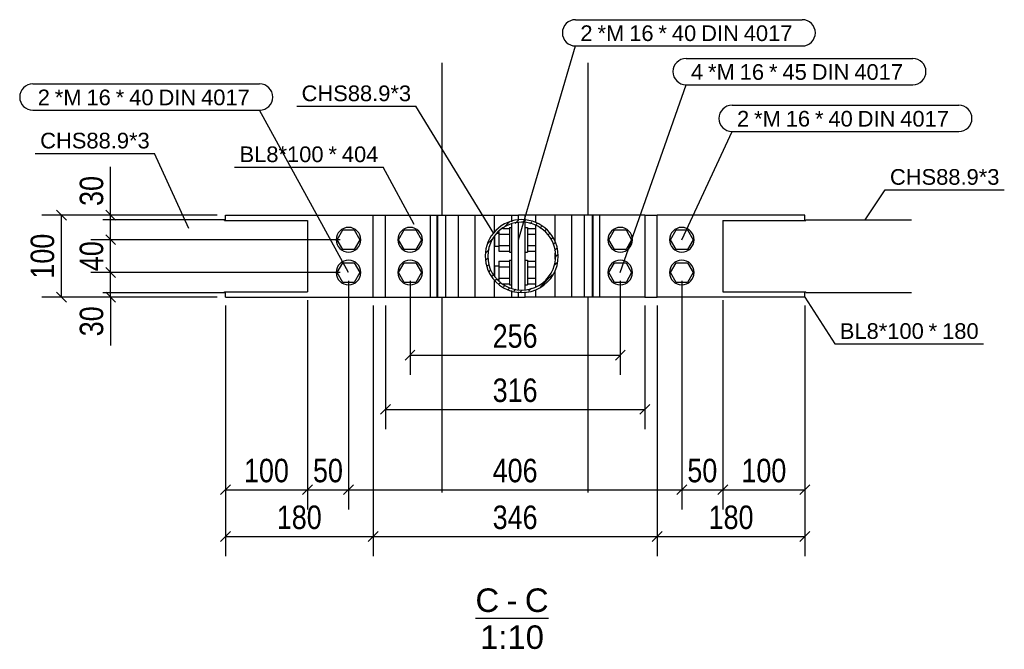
# Model space of a CAD drawing. Header units: millimetres. Extents: x 0 to 142951, y 0 to 27942.
# Tile 4 of 70: x 18436 to 19636, y 44 to 812. Entities that reach past the tile are written whole.
import ezdxf

# ---------------------------------------------------------------- set-up
doc = ezdxf.new("R2010")
doc.units = ezdxf.units.MM
doc.styles.add('Arial', font='ARIAL.TTF', dxfattribs={"height": 0.2})
doc.styles.add('Arial Narrow', font='ARIALN.TTF', dxfattribs={"height": 0.2})

# ---------------------------------------------------------------- blocks, each defined once
blk = doc.blocks.new('Unknown-16 - 89194')
at = {"color": 5}
blk.add_line((18991.9, 82.5), (19081, 82.5), dxfattribs=at)
at = {"color": 5, "style": 'Arial'}
for s, height, p in [('C', 28.7, (18991.9, 90)), ('C', 28.7, (19052.1, 90)), ('-', 28.7, (19029.8, 90)), ('1:10', 28.65, (18997.5, 45))]:
    blk.add_text(s, height=height, dxfattribs=at).set_placement(p)
blk = doc.blocks.new('Part-89197 - 89194')
at = {"color": 7}
for p, q in [((19293.4, 567.3), (19293.4, 480.2)), ((19293.4, 567.3), (19394.4, 567.3)), ((19394.4, 567.3), (19394.4, 568.2)), ((19394.4, 568.2), (19523.4, 568.2)), ((19293.4, 480.2), (19394.4, 480.2)), ((19394.4, 479.3), (19394.4, 480.2)), ((19394.4, 479.3), (19523.4, 479.3))]:
    blk.add_line(p, q, dxfattribs=at)
blk = doc.blocks.new('Part-89195 - 89194')
at = {"color": 7}
for p, q in [((18951.4, 573.8), (18951.4, 759.4)), ((19129.2, 573.8), (19129.2, 759.4)), ((18951.4, 235.8), (18951.4, 473.8)), ((19129.2, 235.8), (19129.2, 473.8))]:
    blk.add_line(p, q, dxfattribs=at)
blk = doc.blocks.new('Part-89196 - 89194')
h = blk.add_hatch()
h.set_pattern_fill('', color=1, scale=2, style=0, pattern_type=0)
h.set_pattern_definition([(45, (19089.372, 540.7867), (-4.49013, 4.49013), [])])
h.paths.add_polyline_path([(19092.8, 523.8), (19089.4, 540.8), (19079.7, 555.2), (19065.3, 564.8), (19048.3, 568.2), (19031.3, 564.8), (19016.9, 555.2), (19007.2, 540.8), (19003.9, 523.8), (19007.2, 506.8), (19016.9, 492.3), (19031.3, 482.7), (19048.3, 479.3), (19065.3, 482.7), (19079.7, 492.3), (19089.4, 506.8)])
h.paths.add_polyline_path([(19077.6, 494.5), (19064.2, 485.5), (19048.3, 482.3), (19032.4, 485.5), (19019, 494.5), (19010, 507.9), (19006.9, 523.8), (19010, 539.6), (19019, 553.1), (19032.4, 562.1), (19048.3, 565.2), (19064.2, 562.1), (19077.6, 553.1), (19086.6, 539.6), (19089.8, 523.8), (19086.6, 507.9)])
for radius, start, end in [(44.5, 22.5, 202.5), (41.4, 337.5, 157.5), (44.5, 202.5, 22.5), (41.4, 157.5, 337.5)]:
    blk.add_arc((19048.3, 523.8), radius, start, end)
blk = doc.blocks.new('Part-89198 - 89194')
at = {"color": 7}
for p, q in [((18686.2, 568.2), (18537.7, 568.2)), ((18686.2, 567.3), (18686.2, 568.2)), ((18686.2, 567.3), (18787.2, 567.3)), ((18787.2, 567.3), (18787.2, 480.2)), ((18686.2, 479.3), (18686.2, 480.2)), ((18686.2, 480.2), (18787.2, 480.2)), ((18537.7, 479.3), (18686.2, 479.3))]:
    blk.add_line(p, q, dxfattribs=at)
blk = doc.blocks.new('Part-89199 - 89194')
at = {"color": 7}
for p, q in [((18882.2, 573.8), (19036.3, 573.8)), ((18882.2, 473.8), (18882.2, 573.8)), ((18937.1, 473.8), (18937.1, 573.8)), ((18945.1, 473.8), (18945.1, 573.8)), ((18946.2, 473.8), (18946.2, 573.8)), ((18955.9, 473.8), (18955.9, 573.8)), ((18971.4, 473.8), (18971.4, 573.8)), ((18991.6, 473.8), (18991.6, 573.8)), ((19015.1, 552.5), (19015.1, 573.8)), ((19198.4, 573.8), (19052.3, 573.8)), ((19065.5, 564.7), (19065.5, 573.8)), ((19089, 541.3), (19089, 573.8)), ((19109.2, 473.8), (19109.2, 573.8)), ((19124.7, 473.8), (19124.7, 573.8)), ((19134.5, 473.8), (19134.5, 573.8)), ((19135.5, 473.8), (19135.5, 573.8)), ((19143.5, 473.8), (19143.5, 573.8)), ((19198.4, 573.8), (19198.4, 473.8)), ((19065.5, 486.4), (19065.5, 561.2)), ((19015.1, 500.3), (19015.1, 547.2)), ((19089, 520.2), (19089, 527.4)), ((19089, 473.8), (19089, 506.3)), ((19015.1, 473.8), (19015.1, 495)), ((19065.5, 473.8), (19065.5, 482.9)), ((18882.2, 473.8), (19036.3, 473.8)), ((19198.4, 473.8), (19052.3, 473.8))]:
    blk.add_line(p, q, dxfattribs=at)
blk = doc.blocks.new('Part-89200 - 89194')
at = {"color": 7}
for p, q in [((18867.2, 573.8), (18882.2, 573.8)), ((19198.4, 573.8), (19213.4, 573.8)), ((18867.2, 473.8), (18882.2, 473.8)), ((19198.4, 473.8), (19213.4, 473.8))]:
    blk.add_line(p, q, dxfattribs=at)
blk = doc.blocks.new('Part-89201 - 89194')
at = {"color": 7}
for p, q in [((18687.2, 567.3), (18687.2, 573.8)), ((18687.2, 573.8), (18867.2, 573.8)), ((18867.2, 473.8), (18867.2, 573.8)), ((18687.2, 473.8), (18687.2, 480.2)), ((18687.2, 473.8), (18867.2, 473.8))]:
    blk.add_line(p, q, dxfattribs=at)
blk = doc.blocks.new('Bolt-89202 - 89194')
at = {"color": 7}
for p, q in [((19154.6, 543.8), (19161.5, 555.8)), ((19161.5, 555.8), (19175.4, 555.8)), ((19175.4, 555.8), (19182.3, 543.8)), ((19161.5, 531.8), (19154.6, 543.8)), ((19182.3, 543.8), (19175.4, 531.8)), ((19175.4, 531.8), (19161.5, 531.8)), ((19154.6, 503.8), (19161.5, 515.8)), ((19161.5, 515.8), (19175.4, 515.8)), ((19175.4, 515.8), (19182.3, 503.8)), ((19161.5, 491.8), (19154.6, 503.8)), ((19182.3, 503.8), (19175.4, 491.8)), ((19175.4, 491.8), (19161.5, 491.8))]:
    blk.add_line(p, q, dxfattribs=at)
for centre, start, end in [((19168.4, 543.8), 0, 180), ((19168.4, 543.8), 180, 0), ((19168.4, 503.8), 0, 180), ((19168.4, 503.8), 180, 0)]:
    blk.add_arc(centre, 15, start, end, dxfattribs=at)
blk = doc.blocks.new('Bolt-89203 - 89194')
at = {"color": 7}
for p, q in [((18898.3, 543.8), (18905.2, 555.8)), ((18905.2, 555.8), (18919.1, 555.8)), ((18919.1, 555.8), (18926, 543.8)), ((18905.2, 531.8), (18898.3, 543.8)), ((18926, 543.8), (18919.1, 531.8)), ((18919.1, 531.8), (18905.2, 531.8)), ((18898.3, 503.8), (18905.2, 515.8)), ((18905.2, 515.8), (18919.1, 515.8)), ((18919.1, 515.8), (18926, 503.8)), ((18905.2, 491.8), (18898.3, 503.8)), ((18926, 503.8), (18919.1, 491.8)), ((18919.1, 491.8), (18905.2, 491.8))]:
    blk.add_line(p, q, dxfattribs=at)
for centre, start, end in [((18912.2, 543.8), 0, 180), ((18912.2, 543.8), 180, 0), ((18912.2, 503.8), 0, 180), ((18912.2, 503.8), 180, 0)]:
    blk.add_arc(centre, 15, start, end, dxfattribs=at)
blk = doc.blocks.new('Bolt-89204 - 89194')
at = {"color": 7}
for p, q in [((18823.3, 543.8), (18830.2, 555.8)), ((18830.2, 555.8), (18844.1, 555.8)), ((18844.1, 555.8), (18851, 543.8)), ((18830.2, 531.8), (18823.3, 543.8)), ((18851, 543.8), (18844.1, 531.8)), ((18844.1, 531.8), (18830.2, 531.8)), ((18823.3, 503.8), (18830.2, 515.8)), ((18830.2, 515.8), (18844.1, 515.8)), ((18844.1, 515.8), (18851, 503.8)), ((18830.2, 491.8), (18823.3, 503.8)), ((18851, 503.8), (18844.1, 491.8)), ((18844.1, 491.8), (18830.2, 491.8))]:
    blk.add_line(p, q, dxfattribs=at)
for centre, start, end in [((18837.2, 543.8), 0, 180), ((18837.2, 543.8), 180, 0), ((18837.2, 503.8), 0, 180), ((18837.2, 503.8), 180, 0)]:
    blk.add_arc(centre, 15, start, end, dxfattribs=at)
blk = doc.blocks.new('Part-89206 - 89194')
at = {"color": 7}
for p, q in [((19036.3, 565.8), (19036.3, 573.8)), ((19036.3, 573.8), (19044.3, 573.8)), ((19036.3, 484.7), (19036.3, 562.8)), ((19036.3, 473.8), (19036.3, 481.7)), ((19036.3, 473.8), (19044.3, 473.8))]:
    blk.add_line(p, q, dxfattribs=at)
blk = doc.blocks.new('Part-89207 - 89194')
at = {"color": 7}
for p, q in [((19052.3, 573.8), (19044.3, 573.8)), ((19044.3, 567.4), (19044.3, 573.8)), ((19044.3, 483.1), (19044.3, 564.4)), ((19052.3, 567.4), (19052.3, 573.8)), ((19052.3, 483.1), (19052.3, 564.4)), ((19044.3, 473.8), (19044.3, 480.1)), ((19052.3, 473.8), (19052.3, 480.1)), ((19044.3, 473.8), (19052.3, 473.8))]:
    blk.add_line(p, q, dxfattribs=at)
blk = doc.blocks.new('Bolt-89208 - 89194')
at = {"color": 7}
for p, q in [((19020.3, 557.5), (19020.3, 557.6)), ((19020.3, 557.6), (19020.5, 557.6)), ((19020.3, 554), (19020.3, 529.9)), ((19025.8, 557.6), (19033.3, 557.6)), ((19033.3, 558.8), (19033.3, 528.8)), ((19033.3, 558.8), (19036.3, 558.8)), ((19052.3, 558.8), (19055.3, 558.8)), ((19055.3, 558.8), (19055.3, 528.8)), ((19055.3, 557.6), (19065.3, 557.6)), ((19065.3, 529.9), (19065.3, 557.6)), ((19015.3, 547.6), (19015.3, 535.8)), ((19018.1, 551.8), (19020.3, 551.8)), ((19020.3, 550.7), (19033.3, 550.7)), ((19055.3, 550.7), (19065.3, 550.7)), ((19015.3, 535.8), (19020.3, 535.8)), ((19020.3, 536.8), (19033.3, 536.8)), ((19020.3, 529.9), (19033.3, 529.9)), ((19033.3, 528.8), (19036.3, 528.8)), ((19052.3, 528.8), (19055.3, 528.8)), ((19055.3, 536.8), (19065.3, 536.8)), ((19055.3, 529.9), (19065.3, 529.9)), ((19020.3, 517.6), (19020.3, 493.6)), ((19020.3, 517.6), (19033.3, 517.6)), ((19033.3, 518.8), (19033.3, 488.8)), ((19033.3, 518.8), (19036.3, 518.8)), ((19052.3, 518.8), (19055.3, 518.8)), ((19055.3, 518.8), (19055.3, 488.8)), ((19055.3, 517.6), (19065.3, 517.6)), ((19065.3, 489.9), (19065.3, 517.6)), ((19015.3, 511.8), (19015.3, 500)), ((19015.3, 511.8), (19020.3, 511.8)), ((19020.3, 510.7), (19033.3, 510.7)), ((19055.3, 510.7), (19065.3, 510.7)), ((19018.1, 495.8), (19020.3, 495.8)), ((19020.3, 496.8), (19033.3, 496.8)), ((19055.3, 496.8), (19065.3, 496.8)), ((19020.3, 489.9), (19020.3, 490.1)), ((19020.3, 489.9), (19020.5, 489.9)), ((19025.8, 489.9), (19033.3, 489.9)), ((19033.3, 488.8), (19036.3, 488.8)), ((19052.3, 488.8), (19055.3, 488.8)), ((19055.3, 489.9), (19065.3, 489.9))]:
    blk.add_line(p, q, dxfattribs=at)
blk = doc.blocks.new('Part-89209 - 89194')
at = {"color": 7}
for p, q in [((19393.4, 573.8), (19213.4, 573.8)), ((19213.4, 473.8), (19213.4, 573.8)), ((19393.4, 567.3), (19393.4, 573.8)), ((19393.4, 473.8), (19393.4, 480.2)), ((19393.4, 473.8), (19213.4, 473.8))]:
    blk.add_line(p, q, dxfattribs=at)
blk = doc.blocks.new('Bolt-89210 - 89194')
at = {"color": 7}
for p, q in [((19229.6, 543.8), (19236.5, 555.8)), ((19236.5, 555.8), (19250.4, 555.8)), ((19250.4, 555.8), (19257.3, 543.8)), ((19236.5, 531.8), (19229.6, 543.8)), ((19257.3, 543.8), (19250.4, 531.8)), ((19250.4, 531.8), (19236.5, 531.8)), ((19229.6, 503.8), (19236.5, 515.8)), ((19236.5, 515.8), (19250.4, 515.8)), ((19250.4, 515.8), (19257.3, 503.8)), ((19236.5, 491.8), (19229.6, 503.8)), ((19257.3, 503.8), (19250.4, 491.8)), ((19250.4, 491.8), (19236.5, 491.8))]:
    blk.add_line(p, q, dxfattribs=at)
for centre, start, end in [((19243.4, 543.8), 0, 180), ((19243.4, 543.8), 180, 0), ((19243.4, 503.8), 0, 180), ((19243.4, 503.8), 180, 0)]:
    blk.add_arc(centre, 15, start, end, dxfattribs=at)
blk = doc.blocks.new('StraightDimension-89580 - 89194')
at = {"color": 174}
for p, q in [((18867.2, 463.8), (18867.2, 158.1)), ((19213.4, 463.8), (19213.4, 158.1)), ((18873.2, 188.1), (18861.2, 176.1)), ((18867.2, 182.1), (19213.4, 182.1)), ((19207.4, 176.1), (19219.4, 188.1))]:
    blk.add_line(p, q, dxfattribs=at)
at = {"color": 30, "style": 'Arial Narrow'}
blk.add_text('346', height=28.63, dxfattribs=at).set_placement((19012.9, 191.1))
blk = doc.blocks.new('StraightDimension-89579 - 89194')
at = {"color": 174}
for p, q in [((19213.4, 463.8), (19213.4, 158.1)), ((19393.4, 463.8), (19393.4, 158.1)), ((19219.4, 188.1), (19207.4, 176.1)), ((19213.4, 182.1), (19393.4, 182.1)), ((19387.4, 176.1), (19399.4, 188.1))]:
    blk.add_line(p, q, dxfattribs=at)
at = {"color": 30, "style": 'Arial Narrow'}
blk.add_text('180', height=28.63, dxfattribs=at).set_placement((19276.1, 191.1))
blk = doc.blocks.new('StraightDimension-89581 - 89194')
at = {"color": 174}
for p, q in [((18687.2, 463.8), (18687.2, 158.1)), ((18867.2, 463.8), (18867.2, 158.1)), ((18693.2, 188.1), (18681.2, 176.1)), ((18687.2, 182.1), (18867.2, 182.1)), ((18861.2, 176.1), (18873.2, 188.1))]:
    blk.add_line(p, q, dxfattribs=at)
at = {"color": 30, "style": 'Arial Narrow'}
blk.add_text('180', height=28.63, dxfattribs=at).set_placement((18749.8, 191.1))
blk = doc.blocks.new('StraightDimension-89684 - 89194')
at = {"color": 174}
for p, q in [((19293.4, 470.2), (19293.4, 215.1)), ((19393.4, 463.8), (19393.4, 215.1)), ((19299.4, 245.1), (19287.4, 233.1)), ((19387.4, 233.1), (19399.4, 245.1)), ((19293.4, 239.1), (19393.4, 239.1))]:
    blk.add_line(p, q, dxfattribs=at)
at = {"color": 30, "style": 'Arial Narrow'}
blk.add_text('100', height=28.63, dxfattribs=at).set_placement((19316.1, 248.1))
blk = doc.blocks.new('StraightDimension-89749 - 89194')
at = {"color": 174}
for p, q in [((18547.2, 573.8), (18547.2, 632.8)), ((18547.2, 573.8), (18547.2, 632.8)), ((18553.2, 567.8), (18541.2, 579.8)), ((18677.2, 573.8), (18523.2, 573.8)), ((18547.2, 543.8), (18547.2, 573.8)), ((18827.2, 543.8), (18523.2, 543.8)), ((18541.2, 549.8), (18553.2, 537.8))]:
    blk.add_line(p, q, dxfattribs=at)
at = {"color": 30, "style": 'Arial Narrow'}
blk.add_text('30', height=28.63, rotation=90.0002, dxfattribs=at).set_placement((18538.2, 585))
blk = doc.blocks.new('StraightDimension-89685 - 89194')
at = {"color": 174}
for p, q in [((19243.4, 493.8), (19243.4, 215.1)), ((19293.4, 470.2), (19293.4, 215.1)), ((19249.4, 245.1), (19237.4, 233.1)), ((19287.4, 233.1), (19299.4, 245.1)), ((19243.4, 239.1), (19293.4, 239.1))]:
    blk.add_line(p, q, dxfattribs=at)
at = {"color": 30, "style": 'Arial Narrow'}
blk.add_text('50', height=28.63, dxfattribs=at).set_placement((19250.2, 248.1))
blk = doc.blocks.new('StraightDimension-89750 - 89194')
at = {"color": 174}
for p, q in [((18827.2, 543.8), (18523.2, 543.8)), ((18553.2, 537.8), (18541.2, 549.8)), ((18547.2, 503.8), (18547.2, 543.8)), ((18541.2, 509.8), (18553.2, 497.8)), ((18827.2, 503.8), (18523.2, 503.8))]:
    blk.add_line(p, q, dxfattribs=at)
at = {"color": 30, "style": 'Arial Narrow'}
blk.add_text('40', height=28.63, rotation=90.0002, dxfattribs=at).set_placement((18538.2, 505.5))
blk = doc.blocks.new('StraightDimension-89686 - 89194')
at = {"color": 174}
for p, q in [((18837.2, 493.8), (18837.2, 215.1)), ((19243.4, 493.8), (19243.4, 215.1)), ((18843.2, 245.1), (18831.2, 233.1)), ((19237.4, 233.1), (19249.4, 245.1)), ((18837.2, 239.1), (19243.4, 239.1))]:
    blk.add_line(p, q, dxfattribs=at)
at = {"color": 30, "style": 'Arial Narrow'}
blk.add_text('406', height=28.63, dxfattribs=at).set_placement((19012.9, 248.1))
blk = doc.blocks.new('StraightDimension-89751 - 89194')
at = {"color": 174}
for p, q in [((18553.2, 497.8), (18541.2, 509.8)), ((18827.2, 503.8), (18523.2, 503.8)), ((18547.2, 473.8), (18547.2, 503.8)), ((18677.2, 473.8), (18523.2, 473.8)), ((18541.2, 479.8), (18553.2, 467.8)), ((18547.2, 473.8), (18547.2, 414.8)), ((18547.2, 473.8), (18547.2, 414.8))]:
    blk.add_line(p, q, dxfattribs=at)
at = {"color": 30, "style": 'Arial Narrow'}
blk.add_text('30', height=28.63, rotation=90.0002, dxfattribs=at).set_placement((18538.2, 426.1))
blk = doc.blocks.new('StraightDimension-89687 - 89194')
at = {"color": 174}
for p, q in [((18837.2, 493.8), (18837.2, 215.1)), ((18787.2, 470.2), (18787.2, 215.1)), ((18793.2, 245.1), (18781.2, 233.1)), ((18831.2, 233.1), (18843.2, 245.1)), ((18787.2, 239.1), (18837.2, 239.1))]:
    blk.add_line(p, q, dxfattribs=at)
at = {"color": 30, "style": 'Arial Narrow'}
blk.add_text('50', height=28.63, dxfattribs=at).set_placement((18793.9, 248.1))
blk = doc.blocks.new('StraightDimension-89688 - 89194')
at = {"color": 174}
for p, q in [((18787.2, 470.2), (18787.2, 215.1)), ((18687.2, 463.8), (18687.2, 215.1)), ((18693.2, 245.1), (18681.2, 233.1)), ((18781.2, 233.1), (18793.2, 245.1)), ((18687.2, 239.1), (18787.2, 239.1))]:
    blk.add_line(p, q, dxfattribs=at)
at = {"color": 30, "style": 'Arial Narrow'}
blk.add_text('100', height=28.63, dxfattribs=at).set_placement((18709.8, 248.1))
blk = doc.blocks.new('StraightDimension-89738 - 89194')
at = {"color": 174}
for p, q in [((18493.4, 567.8), (18481.4, 579.8)), ((18677.2, 573.8), (18463.4, 573.8)), ((18487.4, 473.8), (18487.4, 573.8)), ((18677.2, 473.8), (18463.4, 473.8)), ((18481.4, 479.8), (18493.4, 467.8))]:
    blk.add_line(p, q, dxfattribs=at)
at = {"color": 30, "style": 'Arial Narrow'}
blk.add_text('100', height=28.63, rotation=90.0002, dxfattribs=at).set_placement((18478.4, 496.4))
blk = doc.blocks.new('StraightDimension-89784 - 89194')
at = {"color": 174}
for p, q in [((18912.2, 493.8), (18912.2, 379.1)), ((19168.4, 493.8), (19168.4, 379.1)), ((18918.2, 409.1), (18906.2, 397.1)), ((19162.4, 397.1), (19174.4, 409.1)), ((18912.2, 403.1), (19168.4, 403.1))]:
    blk.add_line(p, q, dxfattribs=at)
at = {"color": 30, "style": 'Arial Narrow'}
blk.add_text('256', height=28.63, dxfattribs=at).set_placement((19012.9, 412.1))
blk = doc.blocks.new('StraightDimension-89795 - 89194')
at = {"color": 174}
for p, q in [((18882.2, 463.8), (18882.2, 313)), ((19198.4, 463.8), (19198.4, 313)), ((18888.2, 343), (18876.2, 331)), ((18882.2, 337), (19198.4, 337)), ((19192.4, 331), (19204.4, 343))]:
    blk.add_line(p, q, dxfattribs=at)
at = {"color": 30, "style": 'Arial Narrow'}
blk.add_text('316', height=28.63, dxfattribs=at).set_placement((19012.9, 346))
blk = doc.blocks.new('Mark-89221 - 89194')
at = {"color": 136}
for p in [(18774, 706.7), (19014.3, 551.3)]:
    blk.add_line(p, (18919.4, 706.7), dxfattribs=at)
at = {"color": 30, "style": 'Arial'}
blk.add_text('CHS88.9*3', height=19.1, dxfattribs=at).set_placement((18780, 712.7))
blk = doc.blocks.new('Mark-89222 - 89194')
at = {"color": 136}
for p, q in [((19467, 568.2), (19491.1, 604.8)), ((19491.1, 604.8), (19636.5, 604.8))]:
    blk.add_line(p, q, dxfattribs=at)
at = {"color": 30, "style": 'Arial'}
blk.add_text('CHS88.9*3', height=19.1, dxfattribs=at).set_placement((19497.1, 610.8))
blk = doc.blocks.new('Mark-89223 - 89194')
at = {"color": 136}
for p in [(18455.4, 649.1), (18642.7, 557.6)]:
    blk.add_line(p, (18600.9, 649.1), dxfattribs=at)
at = {"color": 30, "style": 'Arial'}
blk.add_text('CHS88.9*3', height=19.1, dxfattribs=at).set_placement((18461.4, 655.1))
blk = doc.blocks.new('Mark-89224 - 89194')
at = {"color": 136}
for p in [(18698.4, 632.4), (18917.2, 562.4)]:
    blk.add_line(p, (18879.6, 632.4), dxfattribs=at)
at = {"color": 30, "style": 'Arial'}
for s, p in [('BL8*100', (18704.4, 638.4)), ('*', (18812.7, 638.4)), ('404', (18829.1, 638.4))]:
    blk.add_text(s, height=19.1, dxfattribs=at).set_placement(p)
blk = doc.blocks.new('Mark-89229 - 89194')
at = {"color": 136}
for p, q in [((19393.4, 473.8), (19430, 416.9)), ((19430, 416.9), (19611.2, 416.9))]:
    blk.add_line(p, q, dxfattribs=at)
at = {"color": 30, "style": 'Arial'}
for s, p in [('BL8*100', (19436, 422.9)), ('*', (19544.3, 422.9)), ('180', (19560.7, 422.9))]:
    blk.add_text(s, height=19.1, dxfattribs=at).set_placement(p)
blk = doc.blocks.new('Mark-89232 - 89194')
at = {"color": 7}
for p, q in [((19248.6, 764.7), (19525, 764.7)), ((19168.4, 503.8), (19248.6, 732.7)), ((19248.6, 732.7), (19525, 732.7))]:
    blk.add_line(p, q, dxfattribs=at)
for centre, start, end in [((19248.6, 748.7), 90, 270), ((19525, 748.7), 270, 90)]:
    blk.add_arc(centre, 16, start, end, dxfattribs=at)
at = {"color": 30, "style": 'Arial'}
for s, p in [('4', (19254.6, 738.7)), ('*M', (19275.4, 738.7)), ('16', (19314, 738.7)), ('*', (19349.7, 738.7)), ('45', (19366.1, 738.7)), ('DIN', (19401.8, 738.7)), ('4017', (19453.7, 738.7))]:
    blk.add_text(s, height=19.1, dxfattribs=at).set_placement(p)
blk = doc.blocks.new('Mark-89233 - 89194')
at = {"color": 7}
for p, q in [((18452.4, 733.7), (18728.8, 733.7)), ((18452.4, 701.7), (18728.8, 701.7)), ((18837.2, 503.8), (18728.8, 701.7))]:
    blk.add_line(p, q, dxfattribs=at)
for centre, start, end in [((18452.4, 717.7), 90, 270), ((18728.8, 717.7), 270, 90)]:
    blk.add_arc(centre, 16, start, end, dxfattribs=at)
at = {"color": 30, "style": 'Arial'}
for s, p in [('2', (18458.4, 707.7)), ('*M', (18479.2, 707.7)), ('16', (18517.8, 707.7)), ('*', (18553.5, 707.7)), ('40', (18569.9, 707.7)), ('DIN', (18605.6, 707.7)), ('4017', (18657.5, 707.7))]:
    blk.add_text(s, height=19.1, dxfattribs=at).set_placement(p)
blk = doc.blocks.new('Mark-89234 - 89194')
at = {"color": 7}
for p, q in [((19113.8, 812), (19390.2, 812)), ((19044.3, 543.8), (19113.8, 780)), ((19113.8, 780), (19390.2, 780))]:
    blk.add_line(p, q, dxfattribs=at)
for centre, start, end in [((19113.8, 796), 90, 270), ((19390.2, 796), 270, 90)]:
    blk.add_arc(centre, 16, start, end, dxfattribs=at)
at = {"color": 30, "style": 'Arial'}
for s, p in [('2', (19119.8, 786)), ('*M', (19140.7, 786)), ('16', (19179.3, 786)), ('*', (19214.9, 786)), ('40', (19231.3, 786)), ('DIN', (19267, 786)), ('4017', (19318.9, 786))]:
    blk.add_text(s, height=19.1, dxfattribs=at).set_placement(p)
blk = doc.blocks.new('Mark-89235 - 89194')
at = {"color": 7}
for p, q in [((19304.7, 707.7), (19581.1, 707.7)), ((19243.4, 543.8), (19304.7, 675.7)), ((19304.7, 675.7), (19581.1, 675.7))]:
    blk.add_line(p, q, dxfattribs=at)
for centre, start, end in [((19304.7, 691.7), 90, 270), ((19581.1, 691.7), 270, 90)]:
    blk.add_arc(centre, 16, start, end, dxfattribs=at)
at = {"color": 30, "style": 'Arial'}
for s, p in [('2', (19310.7, 681.7)), ('*M', (19331.5, 681.7)), ('16', (19370.1, 681.7)), ('*', (19405.8, 681.7)), ('40', (19422.1, 681.7)), ('DIN', (19457.8, 681.7)), ('4017', (19509.7, 681.7))]:
    blk.add_text(s, height=19.1, dxfattribs=at).set_placement(p)

msp = doc.modelspace()

# ---------------------------------------------------------------- block references
for name in ['Mark-89234 - 89194', 'Part-89195 - 89194', 'Mark-89232 - 89194', 'Mark-89233 - 89194', 'Mark-89221 - 89194', 'Mark-89235 - 89194', 'Mark-89223 - 89194', 'Mark-89224 - 89194', 'StraightDimension-89749 - 89194', 'Mark-89222 - 89194', 'StraightDimension-89738 - 89194', 'Part-89198 - 89194', 'Part-89201 - 89194', 'Part-89200 - 89194', 'Part-89199 - 89194', 'Part-89196 - 89194', 'Part-89206 - 89194', 'Part-89207 - 89194', 'Part-89209 - 89194', 'Part-89197 - 89194', 'Bolt-89204 - 89194', 'Bolt-89203 - 89194', 'Bolt-89208 - 89194', 'Bolt-89202 - 89194', 'Bolt-89210 - 89194', 'StraightDimension-89750 - 89194', 'StraightDimension-89751 - 89194', 'StraightDimension-89687 - 89194', 'StraightDimension-89686 - 89194', 'StraightDimension-89784 - 89194', 'StraightDimension-89685 - 89194', 'StraightDimension-89688 - 89194', 'StraightDimension-89684 - 89194', 'Mark-89229 - 89194', 'StraightDimension-89581 - 89194', 'StraightDimension-89580 - 89194', 'StraightDimension-89795 - 89194', 'StraightDimension-89579 - 89194', 'Unknown-16 - 89194']:
    msp.add_blockref(name, (0, 0))

doc.saveas('drawing.dxf')
